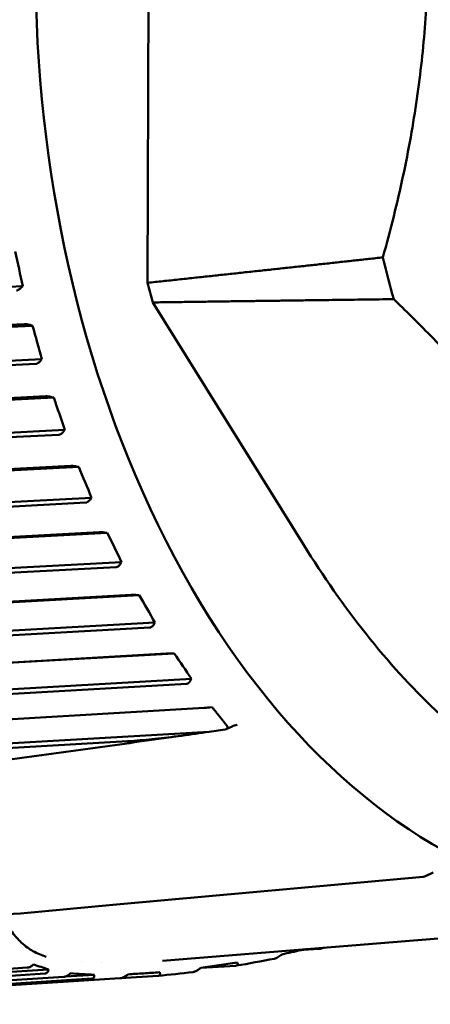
# Model space of a CAD drawing. Header units: millimetres. Extents: x 0 to 4686, y -120 to 1682.
# Tile 106 of 213: x 557.57 to 563.27, y 1363.91 to 1377.56. Entities that reach past the tile are written whole.
import ezdxf

# ---------------------------------------------------------------- set-up
doc = ezdxf.new("R2010")
doc.units = ezdxf.units.MM
doc.header["$LTSCALE"] = 2
doc.layers.add('Sichtbar (ISO)', color=7, linetype='Continuous', lineweight=50)

msp = doc.modelspace()

# ---------------------------------------------------------------- linework, layer by layer
at = {"layer": 'Sichtbar (ISO)'}
for p, q in [((559.3692, 1382.7833), (559.3461, 1373.9157)), ((557.6132, 1373.8697), (544.6731, 1373.2575)), ((557.59, 1373.8451), (557.6132, 1373.8697)), ((559.4164, 1373.6438), (561.508, 1370.2862)), ((544.7765, 1372.7121), (557.6409, 1373.3438)), ((557.7493, 1373.3207), (544.8149, 1372.6855)), ((557.7493, 1373.3207), (557.7175, 1373.3308)), ((557.7947, 1372.7915), (544.9303, 1372.1596)), ((557.8789, 1372.8553), (544.9445, 1372.2201)), ((557.8571, 1372.8296), (557.8789, 1372.8553)), ((545.0766, 1371.6878), (557.9342, 1372.3416)), ((558.0437, 1372.3237), (545.1161, 1371.6663)), ((558.0437, 1372.3237), (558.0114, 1372.3317)), ((558.1975, 1371.8749), (545.27, 1371.2175)), ((558.1771, 1371.8484), (558.1975, 1371.8749)), ((558.1167, 1371.809), (545.2592, 1371.1551)), ((545.4299, 1370.702), (558.2795, 1371.377)), ((558.3899, 1371.3644), (545.4704, 1370.6857)), ((558.3899, 1371.3644), (558.3573, 1371.3703)), ((558.5669, 1370.9353), (545.6474, 1370.2566)), ((558.5479, 1370.9082), (558.5669, 1370.9353)), ((558.4896, 1370.8677), (545.64, 1370.1926)), ((545.834, 1369.7614), (558.6746, 1370.4565)), ((558.7855, 1370.4494), (545.8751, 1369.7505)), ((558.7855, 1370.4494), (558.7526, 1370.4531)), ((558.9107, 1369.9741), (546.0702, 1369.2788)), ((558.9844, 1370.0429), (546.074, 1369.3439)), ((558.9669, 1370.0153), (558.9844, 1370.0429)), ((546.2862, 1368.8724), (559.1166, 1369.5866)), ((559.2278, 1369.585), (546.3275, 1368.8669)), ((559.2278, 1369.585), (559.1948, 1369.5863)), ((559.3772, 1369.1343), (546.5468, 1368.42)), ((559.4473, 1369.2038), (546.5471, 1368.4857)), ((559.4313, 1369.1759), (559.4473, 1369.2038)), ((546.7833, 1368.0411), (559.6027, 1368.773)), ((559.7138, 1368.7769), (546.8247, 1368.041)), ((559.7138, 1368.7769), (559.6808, 1368.776)), ((559.9525, 1368.4238), (547.0634, 1367.6879)), ((559.9378, 1368.3958), (559.9525, 1368.4238)), ((559.8859, 1368.3539), (547.0666, 1367.6219)), ((547.3219, 1367.2731), (560.1294, 1368.0214)), ((560.2402, 1368.0309), (560.2073, 1368.0277)), ((560.5189, 1367.764), (560.4345, 1367.726)), ((560.1978, 1367.6907), (547.6192, 1366.9558)), ((560.4196, 1367.7217), (560.1978, 1367.6907)), ((559.065, 1367.5584), (547.626, 1366.89)), ((563.3051, 1365.7361), (563.2015, 1365.6882)), ((563.1683, 1365.6791), (558.9677, 1365.2978)), ((566.5451, 1365.078), (559.5538, 1364.5143)), ((561.7309, 1364.6809), (561.4967, 1364.6658)), ((557.7208, 1364.4621), (557.7204, 1364.4621)), ((558.4244, 1364.5072), (558.4238, 1364.5072)), ((558.7133, 1364.4873), (558.7112, 1364.4872)), ((551.918, 1364.0496), (557.6767, 1364.419)), ((557.9729, 1364.3943), (552.2738, 1364.0287)), ((557.9234, 1364.3372), (552.3031, 1363.9767)), ((557.724, 1364.4606), (557.7236, 1364.4605)), ((560.5674, 1364.4455), (560.0819, 1364.4143)), ((552.6385, 1363.9345), (558.1863, 1364.2917)), ((558.5728, 1364.2676), (553.025, 1363.9104)), ((553.3606, 1363.9107), (558.9671, 1364.2721)), ((558.6072, 1364.3203), (558.2013, 1364.2942)), ((559.4902, 1364.3059), (558.9704, 1364.2724))]:
    msp.add_line(p, q, dxfattribs=at)
msp.add_arc((563.1595, 1365.7789), 0.1, 275.22043, 294.79692, dxfattribs=at)
for centre, major_axis, ratio, start_param, end_param in [((565.9908, 1377.8614), (0.521, -12.5815), 0.6504716, 2.6755025, 6.7512346), ((547.6781, 1373.6415), (-5.4898, 11.6129), 0.7446338, 4.3924575, 4.4313852), ((569.8989, 1378.0232), (0.4943, -11.9354), 0.6504716, 5.0054134, 5.056963), ((566.7083, 1377.8911), (0.5019, -12.1188), 0.6504716, 5.0195577, 5.0433953), ((547.9356, 1372.6028), (-6.7853, 10.9067), 0.7258183, 4.3093427, 4.3482703), ((548.2473, 1371.5972), (-7.9191, 10.1136), 0.7021222, 4.2337846, 4.2727123), ((548.6112, 1370.6315), (-8.8926, 9.2693), 0.6737075, 4.166132, 4.2050596), ((549.0248, 1369.7123), (-9.7161, 8.4021), 0.6407682, 4.1063072, 4.1452349), ((549.4851, 1368.8459), (-10.4048, 7.5324), 0.6035294, 4.0539534, 4.0928811), ((549.9892, 1368.0383), (-10.9753, 6.6738), 0.5622455, 4.0085602, 4.0474879), ((560.3215, 1367.7849), (0.1315, -0.0406), 0.4016284, 5.7992825, 6.8054477), ((560.3698, 1367.7768), (0.0768, -0.0392), 0.5171951, 5.6467591, 5.8372258), ((563.1595, 1365.7789), (0.0419, -0.0908), 0.1361199, 0.0000007, 0.0002227)]:
    msp.add_ellipse(centre, major_axis=major_axis, ratio=ratio, start_param=start_param, end_param=end_param, dxfattribs=at)
for points, weights in [([(562.609, 1374.2679), (563.8029, 1378.5234), (562.6309, 1382.6864)], [1.23096562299, 1.32029098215, 1.23096562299]), ([(559.3461, 1373.9157), (561.0199, 1374.0947), (562.609, 1374.2679)], [1.00009573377, 1.0002702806, 1.00015667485]), ([(562.7586, 1373.6889), (561.128, 1373.668), (559.4164, 1373.6438)], [1.00015187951, 1.0002574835, 1.00009122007]), ([(562.7586, 1373.6889), (564.4391, 1372.0724), (565.3977, 1370.5344)], [1.2314661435, 1.2792749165, 1.27927488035]), ([(560.4437, 1367.7761), (560.3442, 1367.9036), (560.2402, 1368.0309)], [1.69322830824, 1.69337500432, 1.69312184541])]:
    msp.add_rational_spline(points, weights, degree=2, dxfattribs=at)
for points, knots in [([(557.5257, 1373.8084), (557.534, 1373.8089), (557.5441, 1373.8118), (557.5633, 1373.8215), (557.5754, 1373.8307), (557.5865, 1373.8414), (557.5882, 1373.8433), (557.59, 1373.8451)], [-0.0711820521, -0.0711820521, -0.0711820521, -0.0711820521, -0.0680336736, -0.0680336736, -0.0641085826, -0.0641085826, -0.0633683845, -0.0633683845, -0.0633683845, -0.0633683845]), ([(557.7175, 1373.3308), (557.7151, 1373.3316), (557.7127, 1373.3323), (557.6979, 1373.3367), (557.6826, 1373.3402), (557.6602, 1373.3435), (557.6492, 1373.3442), (557.6409, 1373.3438)], [-0.0079867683, -0.0079867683, -0.0079867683, -0.0079867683, -0.0072465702, -0.0072465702, -0.0033214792, -0.0033214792, -0.0001731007, -0.0001731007, -0.0001731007, -0.0001731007]), ([(557.7947, 1372.7915), (557.8029, 1372.7919), (557.8129, 1372.795), (557.8316, 1372.805), (557.8433, 1372.8146), (557.8537, 1372.8258), (557.8554, 1372.8277), (557.8571, 1372.8296)], [-0.0711820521, -0.0711820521, -0.0711820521, -0.0711820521, -0.0680336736, -0.0680336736, -0.0641085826, -0.0641085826, -0.0633683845, -0.0633683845, -0.0633683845, -0.0633683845]), ([(558.0114, 1372.3317), (558.009, 1372.3323), (558.0065, 1372.3329), (557.9915, 1372.3364), (557.9761, 1372.3391), (557.9535, 1372.3415), (557.9424, 1372.342), (557.9342, 1372.3416)], [-0.0079867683, -0.0079867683, -0.0079867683, -0.0079867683, -0.0072465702, -0.0072465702, -0.0033214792, -0.0033214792, -0.0001731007, -0.0001731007, -0.0001731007, -0.0001731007]), ([(558.1167, 1371.809), (558.1249, 1371.8095), (558.1348, 1371.8126), (558.153, 1371.823), (558.1641, 1371.8329), (558.174, 1371.8445), (558.1755, 1371.8464), (558.1771, 1371.8484)], [-0.0711820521, -0.0711820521, -0.0711820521, -0.0711820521, -0.0680336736, -0.0680336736, -0.0641085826, -0.0641085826, -0.0633683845, -0.0633683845, -0.0633683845, -0.0633683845]), ([(558.3573, 1371.3703), (558.3548, 1371.3707), (558.3523, 1371.3711), (558.3371, 1371.3736), (558.3216, 1371.3756), (558.2989, 1371.3772), (558.2878, 1371.3774), (558.2795, 1371.377)], [-0.0079867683, -0.0079867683, -0.0079867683, -0.0079867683, -0.0072465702, -0.0072465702, -0.0033214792, -0.0033214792, -0.0001731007, -0.0001731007, -0.0001731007, -0.0001731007]), ([(558.4896, 1370.8677), (558.4978, 1370.8682), (558.5075, 1370.8715), (558.5251, 1370.8821), (558.5357, 1370.8922), (558.5449, 1370.9041), (558.5464, 1370.9061), (558.5479, 1370.9082)], [-0.0711820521, -0.0711820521, -0.0711820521, -0.0711820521, -0.0680336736, -0.0680336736, -0.0641085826, -0.0641085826, -0.0633683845, -0.0633683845, -0.0633683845, -0.0633683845]), ([(558.7526, 1370.4531), (558.7501, 1370.4533), (558.7476, 1370.4536), (558.7324, 1370.4551), (558.7167, 1370.4562), (558.6939, 1370.457), (558.6828, 1370.457), (558.6746, 1370.4565)], [-0.0079867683, -0.0079867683, -0.0079867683, -0.0079867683, -0.0072465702, -0.0072465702, -0.0033214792, -0.0033214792, -0.0001731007, -0.0001731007, -0.0001731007, -0.0001731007]), ([(561.508, 1370.2862), (562.0571, 1369.4047), (562.665, 1368.6252), (564.0219, 1367.3421), (564.7613, 1366.8563), (565.9119, 1366.4524), (566.2935, 1366.3714), (566.9604, 1366.3292), (567.246, 1366.343), (567.5287, 1366.3863)], [0.0000031, 0.0000031, 0.0000031, 0.0000031, 0.3595293, 0.3595293, 0.7255846, 0.7255846, 0.9023674, 0.9023674, 1.0345771, 1.0345771, 1.0345771, 1.0345771]), ([(558.9107, 1369.9741), (558.9189, 1369.9746), (558.9284, 1369.978), (558.9455, 1369.9888), (558.9556, 1369.9991), (558.9642, 1370.0112), (558.9655, 1370.0132), (558.9669, 1370.0153)], [-0.0711820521, -0.0711820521, -0.0711820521, -0.0711820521, -0.0680336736, -0.0680336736, -0.0641085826, -0.0641085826, -0.0633683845, -0.0633683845, -0.0633683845, -0.0633683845]), ([(559.1948, 1369.5863), (559.1923, 1369.5864), (559.1898, 1369.5865), (559.1745, 1369.5871), (559.1588, 1369.5874), (559.136, 1369.5873), (559.1248, 1369.587), (559.1166, 1369.5866)], [-0.0079867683, -0.0079867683, -0.0079867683, -0.0079867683, -0.0072465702, -0.0072465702, -0.0033214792, -0.0033214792, -0.0001731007, -0.0001731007, -0.0001731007, -0.0001731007]), ([(559.3772, 1369.1343), (559.3854, 1369.1348), (559.3947, 1369.1382), (559.4113, 1369.1491), (559.4208, 1369.1595), (559.4288, 1369.1718), (559.43, 1369.1738), (559.4313, 1369.1759)], [-0.0711820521, -0.0711820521, -0.0711820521, -0.0711820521, -0.0680336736, -0.0680336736, -0.0641085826, -0.0641085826, -0.0633683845, -0.0633683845, -0.0633683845, -0.0633683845]), ([(559.6808, 1368.776), (559.6783, 1368.776), (559.6758, 1368.7759), (559.6605, 1368.7755), (559.6448, 1368.7749), (559.622, 1368.774), (559.6109, 1368.7735), (559.6027, 1368.773)], [-0.0079867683, -0.0079867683, -0.0079867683, -0.0079867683, -0.0072465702, -0.0072465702, -0.0033214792, -0.0033214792, -0.0001731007, -0.0001731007, -0.0001731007, -0.0001731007]), ([(559.8859, 1368.3539), (559.8941, 1368.3545), (559.9033, 1368.3579), (559.9193, 1368.3688), (559.9283, 1368.3793), (559.9356, 1368.3916), (559.9367, 1368.3937), (559.9378, 1368.3958)], [-0.0711820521, -0.0711820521, -0.0711820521, -0.0711820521, -0.0680336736, -0.0680336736, -0.0641085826, -0.0641085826, -0.0633683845, -0.0633683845, -0.0633683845, -0.0633683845]), ([(560.2073, 1368.0277), (560.2048, 1368.0275), (560.2024, 1368.0272), (560.1871, 1368.0258), (560.1715, 1368.0244), (560.1487, 1368.0226), (560.1376, 1368.0219), (560.1294, 1368.0214)], [-0.0079867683, -0.0079867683, -0.0079867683, -0.0079867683, -0.0072465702, -0.0072465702, -0.0033214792, -0.0033214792, -0.0001731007, -0.0001731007, -0.0001731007, -0.0001731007]), ([(560.5869, 1367.7847), (560.5745, 1367.783), (560.5616, 1367.7798), (560.5389, 1367.7724), (560.5287, 1367.7685), (560.5189, 1367.764)], [0, 0, 0, 0, 0.0039931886, 0.0039931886, 0.0072470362, 0.0072470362, 0.0072470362, 0.0072470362]), ([(559.9081, 1367.6473), (559.7272, 1367.6221), (559.5463, 1367.5969), (559.1847, 1367.5466), (559.0039, 1367.5214), (558.6424, 1367.4712), (558.4616, 1367.4461), (558.1003, 1367.396), (557.9196, 1367.371), (557.5584, 1367.321), (557.3778, 1367.296), (557.1972, 1367.271)], [4.7304485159, 4.7304485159, 4.7304485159, 4.7304485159, 4.7309321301, 4.7309321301, 4.7314157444, 4.7314157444, 4.7318993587, 4.7318993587, 4.732382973, 4.732382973, 4.7328665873, 4.7328665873, 4.7328665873, 4.7328665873]), ([(559.065, 1367.5584), (559.082, 1367.5594), (559.099, 1367.5605), (559.229, 1367.5692), (559.3419, 1367.5797), (559.679, 1367.615), (559.9505, 1367.6513), (560.1978, 1367.6907)], [-0.56820326, -0.56820326, -0.56820326, -0.56820326, -0.5621239, -0.5621239, -0.52178613, -0.52178613, -0.42946614, -0.42946614, -0.42946614, -0.42946614]), ([(557.5764, 1364.7847), (557.5332, 1364.8273), (557.4929, 1364.8755), (557.4537, 1364.928), (557.4091, 1364.9877), (557.366, 1365.0529), (557.3265, 1365.1259)], [0.86579589, 0.86579589, 0.86579589, 0.86579589, 0.92857143, 0.92857143, 0.92857143, 0.99992546, 0.99992546, 0.99992546, 0.99992546]), ([(557.9391, 1364.5698), (557.875, 1364.5914), (557.8135, 1364.617), (557.756, 1364.6493), (557.7302, 1364.6637), (557.7051, 1364.6796), (557.6808, 1364.6968), (557.6508, 1364.7181), (557.622, 1364.7416), (557.5944, 1364.7674), (557.5883, 1364.7731), (557.5823, 1364.7788), (557.5764, 1364.7847)], [0.71428571, 0.71428571, 0.71428571, 0.71428571, 0.78571429, 0.78571429, 0.78571429, 0.81771181, 0.81771181, 0.81771181, 0.85714286, 0.85714286, 0.85714286, 0.86579589, 0.86579589, 0.86579589, 0.86579589]), ([(561.1927, 1364.5907), (561.1954, 1364.5928), (561.1981, 1364.5949), (561.2034, 1364.5991), (561.206, 1364.6011), (561.2086, 1364.6032)], [-0.0021417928, -0.0021417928, -0.0021417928, -0.0021417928, -0.0010884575, -0.0010884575, -0.0000828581, -0.0000828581, -0.0000828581, -0.0000828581]), ([(561.5339, 1364.6739), (561.5151, 1364.6698), (561.4964, 1364.6658), (561.3879, 1364.6422), (561.2982, 1364.6227), (561.2086, 1364.6032)], [0.023094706, 0.023094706, 0.023094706, 0.023094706, 0.029143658, 0.029143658, 0.058120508, 0.058120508, 0.058120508, 0.058120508]), ([(561.7309, 1364.6809), (561.7373, 1364.6813), (561.7431, 1364.6823), (561.7524, 1364.6857), (561.7558, 1364.6881), (561.7579, 1364.6915), (561.758, 1364.6917), (561.7582, 1364.692)], [0.0000009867, 0.0000009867, 0.0000009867, 0.0000009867, 0.0025393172, 0.0025393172, 0.0050238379, 0.0050238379, 0.0052151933, 0.0052151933, 0.0052151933, 0.0052151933]), ([(557.7667, 1364.4633), (557.7629, 1364.4604), (557.759, 1364.4575), (557.7528, 1364.4528), (557.7504, 1364.451), (557.7483, 1364.4493)], [0.0001086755, 0.0001086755, 0.0001086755, 0.0001086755, 0.0016287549, 0.0016287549, 0.0025473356, 0.0025473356, 0.0025473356, 0.0025473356]), ([(557.9729, 1364.3943), (557.9363, 1364.4055), (557.9013, 1364.4169), (557.8327, 1364.4399), (557.7992, 1364.4516), (557.7667, 1364.4633)], [0.000016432, 0.000016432, 0.000016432, 0.000016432, 0.025770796, 0.025770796, 0.052376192, 0.052376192, 0.052376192, 0.052376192]), ([(560.5877, 1364.4896), (560.503, 1364.4772), (560.4185, 1364.4649), (560.2505, 1364.4402), (560.1671, 1364.428), (560.0838, 1364.4157)], [0.000038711, 0.000038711, 0.000038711, 0.000038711, 0.027918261, 0.027918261, 0.055542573, 0.055542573, 0.055542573, 0.055542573]), ([(560.5674, 1364.4455), (560.5734, 1364.4459), (560.5788, 1364.4469), (560.5875, 1364.4504), (560.5909, 1364.4527), (560.5952, 1364.4587), (560.5962, 1364.4622), (560.5961, 1364.4701), (560.5949, 1364.4743), (560.5928, 1364.4789)], [0.000001, 0.000001, 0.000001, 0.000001, 0.0023680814, 0.0023680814, 0.0046250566, 0.0046250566, 0.006846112, 0.006846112, 0.009079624, 0.009079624, 0.009079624, 0.009079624]), ([(560.5877, 1364.4896), (560.5885, 1364.4878), (560.5893, 1364.486), (560.5909, 1364.4824), (560.5918, 1364.4806), (560.5928, 1364.4789)], [-0.0018210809, -0.0018210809, -0.0018210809, -0.0018210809, -0.0009254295, -0.0009254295, -0.0000179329, -0.0000179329, -0.0000179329, -0.0000179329]), ([(561.1927, 1364.5907), (561.1758, 1364.577), (561.1576, 1364.565), (561.1312, 1364.5521), (561.1228, 1364.5486), (561.1109, 1364.545), (561.1073, 1364.544), (561.1037, 1364.5433)], [0.000026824, 0.000026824, 0.000026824, 0.000026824, 0.006628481, 0.006628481, 0.00968455, 0.00968455, 0.011044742, 0.011044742, 0.011044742, 0.011044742]), ([(557.7483, 1364.4493), (557.743, 1364.4449), (557.7371, 1364.4409), (557.7246, 1364.4336), (557.7181, 1364.4304), (557.7055, 1364.4252), (557.6994, 1364.4232), (557.6876, 1364.4203), (557.6819, 1364.4194), (557.6767, 1364.419)], [0.0000454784, 0.0000454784, 0.0000454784, 0.0000454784, 0.0022120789, 0.0022120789, 0.0043931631, 0.0043931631, 0.0064253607, 0.0064253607, 0.0085086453, 0.0085086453, 0.0085086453, 0.0085086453]), ([(557.9234, 1364.3372), (557.9287, 1364.3376), (557.9336, 1364.3386), (557.9426, 1364.3422), (557.9467, 1364.3447), (557.9577, 1364.3539), (557.9633, 1364.3626), (557.9666, 1364.3736)], [0.000001, 0.000001, 0.000001, 0.000001, 0.0020890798, 0.0020890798, 0.0043222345, 0.0043222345, 0.0089410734, 0.0089410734, 0.0089410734, 0.0089410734]), ([(557.9666, 1364.3736), (557.9675, 1364.3772), (557.9686, 1364.3806), (557.9707, 1364.3875), (557.9718, 1364.3909), (557.9729, 1364.3943)], [0.0000236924, 0.0000236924, 0.0000236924, 0.0000236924, 0.0017144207, 0.0017144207, 0.0033631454, 0.0033631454, 0.0033631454, 0.0033631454]), ([(558.2815, 1364.3406), (558.2771, 1364.3374), (558.2727, 1364.3342), (558.264, 1364.3278), (558.2596, 1364.3246), (558.2552, 1364.3214)], [0.0000024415, 0.0000024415, 0.0000024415, 0.0000024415, 0.0016470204, 0.0016470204, 0.0032750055, 0.0032750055, 0.0032750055, 0.0032750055]), ([(558.6072, 1364.3203), (558.5488, 1364.3234), (558.4924, 1364.3266), (558.3837, 1364.3334), (558.3316, 1364.3369), (558.2815, 1364.3406)], [0.0000105, 0.0000105, 0.0000105, 0.0000105, 0.025036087, 0.025036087, 0.05006168, 0.05006168, 0.05006168, 0.05006168]), ([(559.0719, 1364.3257), (559.0674, 1364.3225), (559.063, 1364.3194), (559.0539, 1364.313), (559.0493, 1364.3097), (559.0447, 1364.3064)], [0.0000786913, 0.0000786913, 0.0000786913, 0.0000786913, 0.0017274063, 0.0017274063, 0.0034181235, 0.0034181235, 0.0034181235, 0.0034181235]), ([(559.5145, 1364.3543), (559.4383, 1364.3494), (559.3625, 1364.3445), (559.2149, 1364.335), (559.1429, 1364.3303), (559.0719, 1364.3257)], [0.000097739, 0.000097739, 0.000097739, 0.000097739, 0.026669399, 0.026669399, 0.052448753, 0.052448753, 0.052448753, 0.052448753]), ([(559.4902, 1364.3059), (559.4956, 1364.3063), (559.5004, 1364.3073), (559.5087, 1364.3105), (559.5119, 1364.3128), (559.5169, 1364.3185), (559.5185, 1364.322), (559.5199, 1364.3299), (559.5196, 1364.3342), (559.5184, 1364.3391)], [0.000001, 0.000001, 0.000001, 0.000001, 0.00212072, 0.00212072, 0.0041883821, 0.0041883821, 0.006331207, 0.006331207, 0.0084592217, 0.0084592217, 0.0084592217, 0.0084592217]), ([(559.5145, 1364.3543), (559.515, 1364.3518), (559.5156, 1364.3493), (559.5167, 1364.3441), (559.5172, 1364.3415), (559.5184, 1364.3391)], [-0.0024838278, -0.0024838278, -0.0024838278, -0.0024838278, -0.0012875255, -0.0012875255, -0.000044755, -0.000044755, -0.000044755, -0.000044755]), ([(560.0612, 1364.3991), (560.0447, 1364.387), (560.0283, 1364.3771), (560.0054, 1364.3666), (559.9979, 1364.3636), (559.9855, 1364.36), (559.9805, 1364.3589), (559.9757, 1364.3583)], [0.000004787, 0.000004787, 0.000004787, 0.000004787, 0.006203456, 0.006203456, 0.009226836, 0.009226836, 0.011335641, 0.011335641, 0.011335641, 0.011335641]), ([(560.0612, 1364.3991), (560.065, 1364.4019), (560.0688, 1364.4046), (560.0763, 1364.4102), (560.0801, 1364.4129), (560.0838, 1364.4157)], [-0.0028207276, -0.0028207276, -0.0028207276, -0.0028207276, -0.0014120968, -0.0014120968, -0.0000002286, -0.0000002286, -0.0000002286, -0.0000002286]), ([(558.2552, 1364.3214), (558.2495, 1364.3172), (558.2435, 1364.3133), (558.2314, 1364.3062), (558.2252, 1364.303), (558.2133, 1364.2978), (558.2075, 1364.2958), (558.1964, 1364.2929), (558.1912, 1364.292), (558.1863, 1364.2917)], [0.0000178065, 0.0000178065, 0.0000178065, 0.0000178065, 0.0021482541, 0.0021482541, 0.0042475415, 0.0042475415, 0.0062181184, 0.0062181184, 0.008155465, 0.008155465, 0.008155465, 0.008155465]), ([(558.5728, 1364.2676), (558.5777, 1364.2679), (558.5821, 1364.2688), (558.59, 1364.2719), (558.5934, 1364.2741), (558.5991, 1364.2797), (558.6013, 1364.2831), (558.6045, 1364.2908), (558.6053, 1364.2951), (558.6057, 1364.2996)], [0.000001, 0.000001, 0.000001, 0.000001, 0.0019353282, 0.0019353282, 0.0039028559, 0.0039028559, 0.0059989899, 0.0059989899, 0.0081364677, 0.0081364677, 0.0081364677, 0.0081364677]), ([(558.6057, 1364.2996), (558.606, 1364.303), (558.6062, 1364.3064), (558.6067, 1364.3133), (558.6069, 1364.3168), (558.6072, 1364.3203)], [0.0000075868, 0.0000075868, 0.0000075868, 0.0000075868, 0.0016355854, 0.0016355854, 0.0032801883, 0.0032801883, 0.0032801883, 0.0032801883]), ([(559.0447, 1364.3064), (559.0304, 1364.2961), (559.0162, 1364.2879), (558.9965, 1364.2792), (558.9901, 1364.2769), (558.978, 1364.2735), (558.9723, 1364.2725), (558.9671, 1364.2721)], [0.000024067, 0.000024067, 0.000024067, 0.000024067, 0.005316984, 0.005316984, 0.007886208, 0.007886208, 0.010288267, 0.010288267, 0.010288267, 0.010288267])]:
    msp.add_open_spline(points, degree=3, knots=knots, dxfattribs=at)
for points in [[(563.1687, 1365.679), (563.1685, 1365.679), (563.1684, 1365.679), (563.1683, 1365.679)], [(558.9633, 1365.2976), (558.4366, 1365.25), (557.911, 1365.2022), (557.3876, 1365.1537)], [(561.7953, 1364.695), (561.7778, 1364.6908), (561.7602, 1364.6866), (561.7427, 1364.6825)], [(561.1037, 1364.5433), (560.9265, 1364.508), (560.7498, 1364.4756), (560.5743, 1364.4463)], [(559.9757, 1364.3583), (559.8122, 1364.3377), (559.6504, 1364.3202), (559.4918, 1364.3061)]]:
    msp.add_open_spline(points, degree=3, dxfattribs=at)

doc.saveas('drawing.dxf')
